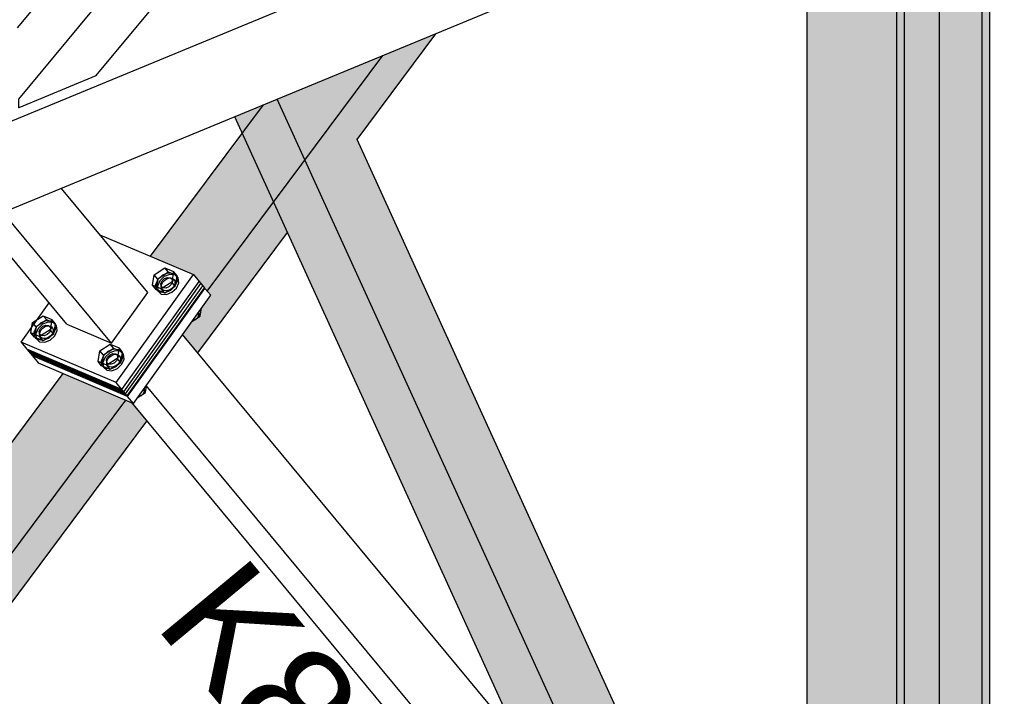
# Model space of a CAD drawing. Header units: millimetres. Extents: x 30 to 208467, y 44 to 15445.
# Tile 37 of 61: x 128264 to 129487, y 6428 to 7268. Entities that reach past the tile are written whole.
import ezdxf

# ---------------------------------------------------------------- set-up
doc = ezdxf.new("R2010")
doc.units = ezdxf.units.MM
doc.styles.add('Arial', font='ARIAL.TTF', dxfattribs={"height": 0.2})

# ---------------------------------------------------------------- blocks, each defined once
blk = doc.blocks.new('Part-21777 - 21771')
blk.add_hatch(color=96).paths.add_polyline_path([(129352.9, 5456.8), (129362.2, 5460.5), (129362.2, 5494.8), (129405.8, 5512.1), (129458.6, 5498.8), (129468, 5502.5), (129468, 8217.2), (129458.6, 8213.5), (129405.8, 8192.6), (129351.9, 8171.3), (129347.5, 8173.2), (129309.4, 8189.4), (129241.7, 8218.2), (129241.7, 7699.5), (129317.7, 7667.2), (129347.5, 7654.5), (129352.2, 7652.5), (129352.2, 7406.4), (129348.6, 7405), (129341.4, 7402.1), (129329.9, 7397.5), (129309.4, 7406.2), (129241.7, 7435), (129241.7, 5985.1), (129302.6, 5959.2), (129309.8, 5950.6), (129309.6, 5950.3), (129310.2, 5950.1), (129317.4, 5941.4), (129282.6, 5892.8), (129325.1, 5841.6), (129325.1, 5724), (129269.5, 5747.6), (129241.7, 5781.2), (129241.7, 5484.8)])
at = {"color": 96}
for p, q in [((129468, 8217.2), (129468, 5502.5)), ((129458.6, 8213.5), (129458.6, 5498.8)), ((129405.8, 8192.6), (129405.8, 5512.1)), ((129352.9, 8171.7), (129352.9, 5456.8)), ((129362.2, 8175.4), (129362.2, 5460.5)), ((129241.7, 5985.1), (129241.7, 7435))]:
    blk.add_line(p, q, dxfattribs=at)
blk = doc.blocks.new('Part-21863 - 21771')
at = {"color": 7}
for p, q in [((121311.8, 4274.9), (129316, 7581.2)), ((129316, 7471.8), (121287.6, 4155.6))]:
    blk.add_line(p, q, dxfattribs=at)
blk = doc.blocks.new('Part-24690 - 21771')
at = {"color": 7}
for p, q in [((128395.3, 6803.5), (128491.3, 6937.7)), ((128397.6, 6800.9), (128493.5, 6935)), ((128491.3, 6937.7), (128493.5, 6935)), ((128277.2, 6853.8), (128279.5, 6851.1)), ((128395.3, 6803.5), (128277.2, 6853.8)), ((128279.5, 6851.1), (128397.6, 6800.9)), ((128397.6, 6800.9), (128395.3, 6803.5))]:
    blk.add_line(p, q, dxfattribs=at)
blk = doc.blocks.new('Part-24689 - 21771')
at = {"color": 7}
for p, q in [((128398, 6800.3), (128493.9, 6934.5)), ((128493.3, 6934.8), (128493.9, 6934.5)), ((128493.9, 6934.5), (128501.1, 6925.9)), ((128405.1, 6791.7), (128501.1, 6925.9)), ((128279.9, 6850.6), (128280.1, 6850.8)), ((128279.9, 6850.6), (128287.1, 6842)), ((128398, 6800.3), (128279.9, 6850.6)), ((128287.1, 6842), (128405.1, 6791.7)), ((128405.1, 6791.7), (128398, 6800.3))]:
    blk.add_line(p, q, dxfattribs=at)
blk = doc.blocks.new('Part-22039 - 21771')
at = {"color": 7}
for p, q in [((128775.4, 8339.5), (128780.9, 8350.8)), ((128780.9, 8350.8), (128791.7, 8346.2)), ((128735.8, 8002), (128822.9, 8179.8)), ((128687.4, 8022.6), (128749.5, 8149.5)), ((128631.8, 8046.2), (128665.4, 8114.7)), ((128547.7, 7874.5), (128583, 7946.4)), ((128603.3, 7850.8), (128638.5, 7922.8)), ((128651.7, 7830.2), (128687, 7902.2)), ((128439.4, 7653.2), (128498.9, 7774.7)), ((128471.8, 7582.2), (128554.5, 7751)), ((128531, 7583.5), (128602.9, 7730.4)), ((128261, 7288.6), (128367.4, 7506)), ((128388.1, 7411.1), (128399.8, 7435)), ((128031.8, 6683.3), (128190.2, 7006.8)), ((128077.7, 6657.4), (128240.1, 6989.2)), ((127981.4, 6717.5), (128106, 6972))]:
    blk.add_line(p, q, dxfattribs=at)
blk = doc.blocks.new('Part-22050 - 21771')
at = {"color": 7}
for p, q in [((129246, 5937), (128466.3, 6877.3)), ((129200.8, 5873.8), (128421.2, 6814.1)), ((129145.3, 5897.5), (128403.1, 6792.6)), ((129200.8, 5873.8), (129246, 5937)), ((129145.3, 5897.5), (129200.8, 5873.8))]:
    blk.add_line(p, q, dxfattribs=at)
blk = doc.blocks.new('Part-22052 - 21771')
at = {"color": 7}
for p, q in [((128423, 6929.5), (128315.9, 7058.7)), ((128377.9, 6866.4), (128243.3, 7028.7)), ((128322.3, 6890), (128216.5, 7017.6)), ((128377.9, 6866.4), (128423, 6929.5)), ((128322.3, 6890), (128377.9, 6866.4))]:
    blk.add_line(p, q, dxfattribs=at)
blk = doc.blocks.new('Part-22065 - 21771')
for points in [[(128583.7, 7169.3), (128530.9, 7147.5), (128579.2, 7041.6), (128602.6, 7073), (128626.3, 7104.7), (128618.1, 7093.8)], [(129190.3, 6007), (128682.9, 7119.5), (128618.1, 7093.8), (128579.2, 7041.6), (128883.8, 6373.8), (128897.5, 6357.2), (129052.4, 6170.5), (129179.5, 6017.2), (129186.6, 6008.6)]]:
    blk.add_hatch(color=96).paths.add_polyline_path(points)
at = {"color": 96}
for p, q in [((129023.3, 6205.6), (128583.7, 7169.3)), ((128883.8, 6373.8), (128530.9, 7147.5)), ((129190.3, 6007), (128682.9, 7119.5))]:
    blk.add_line(p, q, dxfattribs=at)
blk = doc.blocks.new('Part-22066 - 21771')
for points in [[(128485.2, 6854.5), (128596.5, 7003.7), (128579.2, 7041.6), (128618.1, 7093.8), (128682.9, 7119.5), (128780.7, 7250.7), (128714.8, 7223.5), (128566.6, 7162.3), (128426.5, 6974.4), (128431.5, 6972.2), (128451.4, 6963.8), (128479.7, 6951.7), (128486.8, 6943.1), (128489, 6940.4), (128491.3, 6937.7), (128493.5, 6935), (128493.3, 6934.8), (128493.9, 6934.5), (128501.1, 6925.9), (128466.3, 6877.3), (128481.8, 6858.6)], [(127891.5, 6119.3), (127956.2, 6145), (128422, 6769.7), (128403.1, 6792.6), (128395.8, 6795.7), (128354.5, 6813.3), (128322.9, 6826.7), (128317.9, 6828.8), (127891.5, 6256.9)]]:
    blk.add_hatch(color=96).paths.add_polyline_path(points)
at = {"color": 96}
for p, q in [((128682.9, 7119.5), (128780.7, 7250.7)), ((128496.8, 6931.1), (128714.8, 7223.5)), ((128426.5, 6974.4), (128566.6, 7162.3)), ((128485.2, 6854.5), (128596.5, 7003.7)), ((127891.5, 6256.9), (128317.9, 6828.8)), ((127891.5, 6119.3), (128395.8, 6795.7)), ((127956.2, 6145), (128422, 6769.7))]:
    blk.add_line(p, q, dxfattribs=at)
blk = doc.blocks.new('Part-22133 - 21771')
at = {"color": 7}
for p, q in [((129324.4, 8363.6), (129324.4, 8387)), ((129307.4, 8343), (129324.4, 8363.6)), ((128262.9, 7169.3), (129244.8, 8354.1)), ((128358.7, 7198.3), (129299.5, 8333.6)), ((128261.3, 7258.1), (129130.5, 8306.9)), ((128358.7, 7198.3), (128263, 7158.8)), ((128262.2, 7169.6), (128262.9, 7169.3)), ((128263, 7158.8), (128262.9, 7169.3)), ((128263, 7158.8), (128262.3, 7159.1))]:
    blk.add_line(p, q, dxfattribs=at)
blk = doc.blocks.new('Part-24688 - 21771')
at = {"color": 7}
for p, q in [((128363.6, 7001.1), (128479.7, 6951.7)), ((128383.7, 6817.5), (128479.7, 6951.7)), ((128479.7, 6951.7), (128486.8, 6943.1)), ((128390.9, 6808.9), (128486.8, 6943.1)), ((128265.6, 6867.8), (128300.4, 6916.4)), ((128265.6, 6867.8), (128272.8, 6859.2)), ((128383.7, 6817.5), (128265.6, 6867.8)), ((128272.8, 6859.2), (128390.9, 6808.9)), ((128390.9, 6808.9), (128383.7, 6817.5))]:
    blk.add_line(p, q, dxfattribs=at)
blk = doc.blocks.new('Part-22522 - 21771')
at = {"color": 7}
for p, q in [((129468, 6084.7), (130267.5, 7718)), ((130267.5, 7718), (130323.1, 7694.4)), ((129518.4, 6050.5), (130323.1, 7694.4)), ((130368.7, 7668), (130323.1, 7694.4)), ((129564.2, 6024.6), (130368.7, 7668))]:
    blk.add_line(p, q, dxfattribs=at)
blk = doc.blocks.new('Part-24691 - 21771')
at = {"color": 7}
for p, q in [((128393.1, 6806.2), (128489, 6940.4)), ((128395.3, 6803.5), (128491.3, 6937.7)), ((128489, 6940.4), (128491.3, 6937.7)), ((128275, 6856.5), (128277.2, 6853.8)), ((128393.1, 6806.2), (128275, 6856.5)), ((128277.2, 6853.8), (128395.3, 6803.5)), ((128395.3, 6803.5), (128393.1, 6806.2))]:
    blk.add_line(p, q, dxfattribs=at)
blk = doc.blocks.new('Bolt-24692 - 21771')
at = {"color": 7}
for p, q in [((128431.1, 6951.5), (128444.1, 6959.9)), ((128448.6, 6954.5), (128444.1, 6959.9)), ((128444.1, 6959.9), (128455, 6955.3)), ((128428.9, 6938.6), (128431.1, 6951.5)), ((128435.6, 6946.1), (128431.1, 6951.5)), ((128433.1, 6939.5), (128436, 6946)), ((128435.6, 6946.1), (128433.4, 6933.2)), ((128448.6, 6954.5), (128435.6, 6946.1)), ((128436, 6946), (128441.6, 6951.3)), ((128443.4, 6949.1), (128437.8, 6943.8)), ((128440.8, 6943.9), (128443.8, 6946.7)), ((128441.6, 6951.3), (128448.5, 6954)), ((128450.3, 6951.9), (128443.4, 6949.1)), ((128443.6, 6944.4), (128446, 6946.1)), ((128443.8, 6946.7), (128447.5, 6948.2)), ((128446, 6946.1), (128448.6, 6947.1)), ((128447.5, 6948.2), (128450.9, 6947.8)), ((128448.5, 6954), (128454.9, 6953.4)), ((128459.4, 6949.9), (128448.6, 6954.5)), ((128448.6, 6947.1), (128451.2, 6947.4)), ((128456.7, 6951.2), (128450.3, 6951.9)), ((128450.9, 6947.8), (128453.1, 6945.8)), ((128451.2, 6947.4), (128453.5, 6946.9)), ((128455, 6955.3), (128452.8, 6942.3)), ((128453.1, 6945.8), (128453.5, 6942.6)), ((128454.9, 6943.7), (128453.1, 6945.8)), ((128453.5, 6946.9), (128455.3, 6945.6)), ((128454.9, 6953.4), (128458.9, 6949.6)), ((128459.4, 6949.9), (128455, 6955.3)), ((128455.3, 6945.6), (128456.4, 6943.8)), ((128460.7, 6947.4), (128456.7, 6951.2)), ((128457.2, 6936.9), (128459.4, 6949.9)), ((128458.9, 6949.6), (128459.7, 6943.6)), ((128460.7, 6947.4), (128458.9, 6949.6)), ((128461.4, 6941.5), (128460.7, 6947.4)), ((128433.4, 6933.2), (128428.9, 6938.6)), ((128439.7, 6934), (128428.9, 6938.6)), ((128433.9, 6933.5), (128433.1, 6939.5)), ((128444.2, 6928.6), (128433.4, 6933.2)), ((128437.9, 6929.7), (128433.9, 6933.5)), ((128435.6, 6931.3), (128433.9, 6933.5)), ((128437.8, 6943.8), (128434.9, 6937.3)), ((128434.9, 6937.3), (128435.6, 6931.3)), ((128439.3, 6940.4), (128440.8, 6943.9)), ((128439.7, 6937.2), (128439.3, 6940.4)), ((128452.8, 6942.3), (128439.7, 6934)), ((128439.7, 6937.2), (128440.3, 6939.7)), ((128441.9, 6935.2), (128439.7, 6937.2)), ((128440, 6935), (128439.7, 6937.2)), ((128441.5, 6935.1), (128439.7, 6937.2)), ((128444.2, 6928.6), (128439.7, 6934)), ((128441, 6933.1), (128440, 6935)), ((128440.3, 6939.7), (128441.6, 6942.2)), ((128442.8, 6931.9), (128441, 6933.1)), ((128441.6, 6942.2), (128443.6, 6944.4)), ((128445.3, 6934.9), (128441.9, 6935.2)), ((128457.2, 6936.9), (128444.2, 6928.6)), ((128449, 6936.3), (128445.3, 6934.9)), ((128450.4, 6932.7), (128447.7, 6931.7)), ((128452, 6939.2), (128449, 6936.3)), ((128452.8, 6934.4), (128450.4, 6932.7)), ((128456.8, 6937.1), (128451.2, 6931.8)), ((128453.5, 6942.6), (128452, 6939.2)), ((128457.2, 6936.9), (128452.8, 6942.3)), ((128454.8, 6936.6), (128452.8, 6934.4)), ((128453, 6929.6), (128458.6, 6934.9)), ((128456.1, 6939), (128454.8, 6936.6)), ((128456.7, 6941.5), (128456.1, 6939)), ((128456.4, 6943.8), (128456.7, 6941.5)), ((128459.7, 6943.6), (128456.8, 6937.1)), ((128458.6, 6934.9), (128461.4, 6941.5)), ((128435.6, 6931.3), (128439.7, 6927.5)), ((128444.3, 6929.1), (128437.9, 6929.7)), ((128439.7, 6927.5), (128446.1, 6926.9)), ((128445.1, 6931.4), (128442.8, 6931.9)), ((128451.2, 6931.8), (128444.3, 6929.1)), ((128447.7, 6931.7), (128445.1, 6931.4)), ((128446.1, 6926.9), (128453, 6929.6)), ((128488, 6899.8), (128489.8, 6910.1)), ((128280, 6892.3), (128293.1, 6900.6)), ((128297.5, 6895.3), (128293.1, 6900.6)), ((128293.1, 6900.6), (128303.9, 6896)), ((128303.9, 6896), (128301.7, 6883.1)), ((128308.4, 6890.6), (128303.9, 6896)), ((128477.7, 6893.2), (128488, 6899.8)), ((128478.7, 6894.5), (128482.4, 6896)), ((128482.4, 6896), (128485.4, 6898.8)), ((128488, 6899.8), (128485, 6903.4)), ((128485.4, 6898.8), (128486.9, 6902.3)), ((128486.9, 6902.3), (128486.5, 6905.5)), ((128486.5, 6905.5), (128486.5, 6905.5)), ((128486.5, 6905.5), (128486.5, 6905.5)), ((128277.8, 6879.3), (128280, 6892.3)), ((128284.5, 6886.9), (128280, 6892.3)), ((128282.1, 6880.2), (128284.9, 6886.7)), ((128284.5, 6886.9), (128282.3, 6873.9)), ((128286.7, 6884.6), (128283.9, 6878.1)), ((128297.5, 6895.3), (128284.5, 6886.9)), ((128284.9, 6886.7), (128290.5, 6892.1)), ((128292.3, 6889.9), (128286.7, 6884.6)), ((128288.3, 6881.2), (128289.8, 6884.7)), ((128289.8, 6884.7), (128292.8, 6887.5)), ((128290.5, 6892.1), (128297.4, 6894.8)), ((128290.5, 6882.9), (128292.5, 6885.1)), ((128299.2, 6892.6), (128292.3, 6889.9)), ((128292.5, 6885.1), (128294.9, 6886.8)), ((128292.8, 6887.5), (128296.5, 6888.9)), ((128294.9, 6886.8), (128297.6, 6887.9)), ((128296.5, 6888.9), (128299.8, 6888.6)), ((128297.4, 6894.8), (128303.8, 6894.1)), ((128308.4, 6890.6), (128297.5, 6895.3)), ((128297.6, 6887.9), (128300.2, 6888.1)), ((128305.6, 6892), (128299.2, 6892.6)), ((128299.8, 6888.6), (128302, 6886.6)), ((128300.2, 6888.1), (128302.5, 6887.6)), ((128302.4, 6883.4), (128300.9, 6879.9)), ((128302, 6886.6), (128302.4, 6883.4)), ((128303.8, 6884.4), (128302, 6886.6)), ((128302.5, 6887.6), (128304.3, 6886.4)), ((128303.8, 6894.1), (128307.9, 6890.3)), ((128304.3, 6886.4), (128305.3, 6884.6)), ((128305.3, 6884.6), (128305.6, 6882.3)), ((128309.7, 6888.2), (128305.6, 6892)), ((128308.6, 6884.4), (128305.7, 6877.9)), ((128306.2, 6877.7), (128308.4, 6890.6)), ((128307.9, 6890.3), (128308.6, 6884.4)), ((128309.7, 6888.2), (128307.9, 6890.3)), ((128310.4, 6882.2), (128309.7, 6888.2)), ((128478.7, 6894.5), (128478.7, 6894.5)), ((128282.3, 6873.9), (128277.8, 6879.3)), ((128288.7, 6874.7), (128277.8, 6879.3)), ((128282.8, 6874.3), (128282.1, 6880.2)), ((128293.1, 6869.3), (128282.3, 6873.9)), ((128286.9, 6870.5), (128282.8, 6874.3)), ((128284.6, 6872.1), (128282.8, 6874.3)), ((128283.9, 6878.1), (128284.6, 6872.1)), ((128284.6, 6872.1), (128288.6, 6868.3)), ((128288.6, 6878), (128288.3, 6881.2)), ((128288.6, 6878), (128289.2, 6880.5)), ((128290.8, 6876), (128288.6, 6878)), ((128288.9, 6875.7), (128288.6, 6878)), ((128290.4, 6875.9), (128288.6, 6878)), ((128301.7, 6883.1), (128288.7, 6874.7)), ((128293.1, 6869.3), (128288.7, 6874.7)), ((128290, 6873.9), (128288.9, 6875.7)), ((128289.2, 6880.5), (128290.5, 6882.9)), ((128291.8, 6872.6), (128290, 6873.9)), ((128294.2, 6875.6), (128290.8, 6876)), ((128294.1, 6872.1), (128291.8, 6872.6)), ((128306.2, 6877.7), (128293.1, 6869.3)), ((128300.1, 6872.5), (128293.2, 6869.8)), ((128296.7, 6872.4), (128294.1, 6872.1)), ((128297.9, 6877.1), (128294.2, 6875.6)), ((128299.3, 6873.5), (128296.7, 6872.4)), ((128300.9, 6879.9), (128297.9, 6877.1)), ((128301.7, 6875.2), (128299.3, 6873.5)), ((128305.7, 6877.9), (128300.1, 6872.5)), ((128306.2, 6877.7), (128301.7, 6883.1)), ((128303.7, 6877.3), (128301.7, 6875.2)), ((128301.9, 6870.4), (128307.5, 6875.7)), ((128305, 6879.8), (128303.7, 6877.3)), ((128305.6, 6882.3), (128305, 6879.8)), ((128307.5, 6875.7), (128310.4, 6882.2)), ((128293.2, 6869.8), (128286.9, 6870.5)), ((128288.6, 6868.3), (128295, 6867.7)), ((128295, 6867.7), (128301.9, 6870.4)), ((128363.4, 6856.8), (128376.4, 6865.2)), ((128380.9, 6859.8), (128367.9, 6851.4)), ((128373.9, 6856.6), (128380.8, 6859.3)), ((128380.9, 6859.8), (128376.4, 6865.2)), ((128376.4, 6865.2), (128387.3, 6860.5)), ((128380.8, 6859.3), (128387.2, 6858.6)), ((128391.7, 6855.2), (128380.9, 6859.8)), ((128387.3, 6860.5), (128385.1, 6847.6)), ((128391.7, 6855.2), (128387.3, 6860.5)), ((128361.2, 6843.8), (128363.4, 6856.8)), ((128367.9, 6851.4), (128363.4, 6856.8)), ((128365.4, 6844.7), (128368.3, 6851.2)), ((128367.9, 6851.4), (128365.7, 6838.5)), ((128370.1, 6849.1), (128367.2, 6842.6)), ((128368.3, 6851.2), (128373.9, 6856.6)), ((128375.7, 6854.4), (128370.1, 6849.1)), ((128371.6, 6845.7), (128373.1, 6849.2)), ((128385.1, 6847.6), (128372, 6839.2)), ((128372.5, 6845), (128373.9, 6847.5)), ((128373.1, 6849.2), (128376.1, 6852)), ((128373.9, 6847.5), (128375.9, 6849.6)), ((128382.6, 6857.1), (128375.7, 6854.4)), ((128375.9, 6849.6), (128378.3, 6851.3)), ((128376.1, 6852), (128379.8, 6853.5)), ((128378.3, 6851.3), (128380.9, 6852.4)), ((128379.8, 6853.5), (128383.2, 6853.1)), ((128380.9, 6852.4), (128383.5, 6852.7)), ((128388.9, 6856.5), (128382.6, 6857.1)), ((128383.2, 6853.1), (128385.4, 6851.1)), ((128383.5, 6852.7), (128385.8, 6852.2)), ((128385.8, 6847.9), (128384.2, 6844.4)), ((128389.5, 6842.2), (128385.1, 6847.6)), ((128385.4, 6851.1), (128385.8, 6847.9)), ((128387.2, 6848.9), (128385.4, 6851.1)), ((128385.8, 6852.2), (128387.6, 6850.9)), ((128387.2, 6858.6), (128391.2, 6854.8)), ((128387.6, 6850.9), (128388.7, 6849.1)), ((128389, 6846.8), (128388.4, 6844.3)), ((128388.7, 6849.1), (128389, 6846.8)), ((128393, 6852.7), (128388.9, 6856.5)), ((128391.9, 6848.9), (128389.1, 6842.4)), ((128389.5, 6842.2), (128391.7, 6855.2)), ((128390.9, 6840.2), (128393.7, 6846.7)), ((128391.2, 6854.8), (128391.9, 6848.9)), ((128393, 6852.7), (128391.2, 6854.8)), ((128393.7, 6846.7), (128393, 6852.7)), ((128365.7, 6838.5), (128361.2, 6843.8)), ((128372, 6839.2), (128361.2, 6843.8)), ((128366.1, 6838.8), (128365.4, 6844.7)), ((128376.5, 6833.8), (128365.7, 6838.5)), ((128370.2, 6835), (128366.1, 6838.8)), ((128367.9, 6836.6), (128366.1, 6838.8)), ((128367.2, 6842.6), (128367.9, 6836.6)), ((128367.9, 6836.6), (128372, 6832.8)), ((128376.6, 6834.3), (128370.2, 6835)), ((128372, 6842.5), (128371.6, 6845.7)), ((128372, 6842.5), (128372.5, 6845)), ((128374.2, 6840.5), (128372, 6842.5)), ((128372.3, 6840.2), (128372, 6842.5)), ((128373.8, 6840.4), (128372, 6842.5)), ((128376.5, 6833.8), (128372, 6839.2)), ((128373.3, 6838.4), (128372.3, 6840.2)), ((128375.1, 6837.2), (128373.3, 6838.4)), ((128377.6, 6840.2), (128374.2, 6840.5)), ((128377.4, 6836.7), (128375.1, 6837.2)), ((128389.5, 6842.2), (128376.5, 6833.8)), ((128383.5, 6837), (128376.6, 6834.3)), ((128380, 6836.9), (128377.4, 6836.7)), ((128381.2, 6841.6), (128377.6, 6840.2)), ((128378.4, 6832.2), (128385.3, 6834.9)), ((128382.7, 6838), (128380, 6836.9)), ((128384.2, 6844.4), (128381.2, 6841.6)), ((128385.1, 6839.7), (128382.7, 6838)), ((128389.1, 6842.4), (128383.5, 6837)), ((128387.1, 6841.8), (128385.1, 6839.7)), ((128385.3, 6834.9), (128390.9, 6840.2)), ((128388.4, 6844.3), (128387.1, 6841.8)), ((128372, 6832.8), (128378.4, 6832.2)), ((128418.8, 6810.7), (128418.8, 6810.8)), ((128418.8, 6810.7), (128418.8, 6810.8)), ((128419.2, 6807.6), (128418.8, 6810.7)), ((128420.3, 6805.1), (128422, 6815.3)), ((128410, 6798.5), (128420.3, 6805.1)), ((128410.9, 6799.8), (128411, 6799.8)), ((128411, 6799.8), (128414.7, 6801.3)), ((128414.7, 6801.3), (128417.7, 6804.1)), ((128420.3, 6805.1), (128417.3, 6808.7)), ((128417.7, 6804.1), (128419.2, 6807.6))]:
    blk.add_line(p, q, dxfattribs=at)
blk = doc.blocks.new('Part-24707 - 21771')
at = {"color": 7}
for p, q in [((128390.9, 6808.9), (128486.8, 6943.1)), ((128393.1, 6806.2), (128489, 6940.4)), ((128486.8, 6943.1), (128489, 6940.4)), ((128272.8, 6859.2), (128275, 6856.5)), ((128390.9, 6808.9), (128272.8, 6859.2)), ((128275, 6856.5), (128393.1, 6806.2)), ((128393.1, 6806.2), (128390.9, 6808.9))]:
    blk.add_line(p, q, dxfattribs=at)
blk = doc.blocks.new('Mark-27048 - 21771')
at = {"color": 30, "style": 'Arial'}
blk.add_text('K80/4', height=143.26, rotation=309.6657, dxfattribs=at).set_placement((128429.5, 6517.5))

msp = doc.modelspace()

# ---------------------------------------------------------------- block references
for name in ['Part-22065 - 21771', 'Part-22133 - 21771', 'Part-22039 - 21771', 'Part-21777 - 21771', 'Part-22066 - 21771', 'Part-22522 - 21771', 'Part-21863 - 21771', 'Part-22052 - 21771', 'Part-24688 - 21771', 'Bolt-24692 - 21771', 'Part-24707 - 21771', 'Part-24691 - 21771', 'Part-24690 - 21771', 'Part-24689 - 21771', 'Part-22050 - 21771', 'Mark-27048 - 21771']:
    msp.add_blockref(name, (0, 0))

doc.saveas('drawing.dxf')
